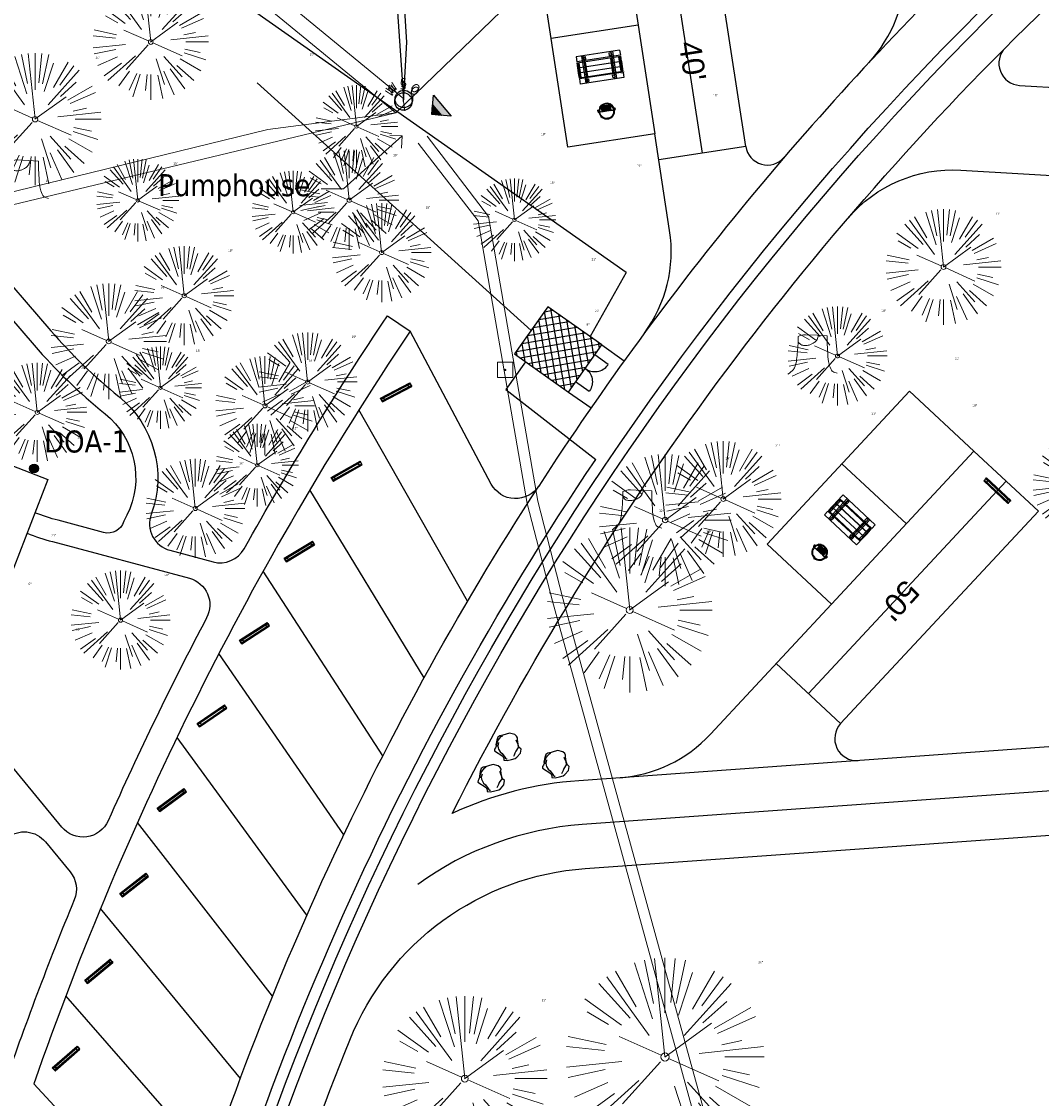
# Model space of a CAD drawing. Header units: feet. Extents: x 1134296 to 1140710, y 647902 to 649877.
# Tile 19 of 34: x 1134531 to 1134717, y 648952 to 649148. Entities that reach past the tile are written whole.
import ezdxf
from ezdxf import colors
from ezdxf.entities.mleader import LeaderData, LeaderLine
from ezdxf.enums import TextEntityAlignment as Align
from ezdxf.math import Vec2, Vec3

# ---------------------------------------------------------------- set-up
doc = ezdxf.new("R2010")
doc.units = ezdxf.units.FT
doc.header["$MEASUREMENT"] = 0
for name, color, linetype, lineweight in [('-ANGLE-IRON', 8, 'Continuous', 25), ('V-LEGL-PROP-MRKR', 6, 'Continuous', 13), ('V-SITE-VEGE', 8, 'Continuous', 18), ('V-SITE-VEGE-TEXT', 8, 'Continuous', 18), ('V-UTIL-IRRI', 8, 'Continuous', 15), ('V-UTIL-POWR-LINE-UNDR', 8, 'Continuous', 15), ('V-UTIL-WATR-LINE', 8, 'Continuous', 15)]:
    doc.layers.add(name, color=color, linetype=linetype, lineweight=lineweight)
for name, color, linetype in [('-BOLTS-LAGS-SCREWS', 7, 'Continuous'), ('-CONCRETE', 9, 'Continuous'), ('-HARDWARE', 7, 'Continuous'), ('-TIMBER', 5, 'Continuous'), ('C-BLDG-DOOR', 5, 'Continuous'), ('C-BLDG-OTLN', 4, 'Continuous'), ('C-BLDG-PATT', 8, 'Continuous'), ('C-CAMPSITE-PADS', 6, 'Continuous'), ('C-PRKG-STRP', 136, 'Continuous'), ('C-PRKG-WHEL-STOP', 9, 'Continuous'), ('C-ROAD-ASPHALT', 1, 'Continuous'), ('C-SWLK-CONC', 6, 'Continuous'), ('C-UTIL-WATER-MEP', 7, 'Continuous'), ('L-BARRIERROCK', 6, 'Continuous'), ('V-TOPO-SPOT', 8, 'Continuous')]:
    doc.layers.add(name, color=color, linetype=linetype)
doc.layers.add('V-ANNO-TEXT', color=7, linetype='Continuous', lineweight=13, plot=False)
doc.styles.add('Arial', font='arial.ttf', dxfattribs={"height": 180})
doc.styles.add('SEI Annotative', font='tahoma.ttf', dxfattribs={"height": 0.1})
doc.styles.add('SEI-Dim & Leader', font='tahoma.ttf')

# ---------------------------------------------------------------- blocks, each defined once
blk = doc.blocks.new('Finished Floor Elevation')
h = blk.add_hatch(color=256)
h.dxf.hatch_style = 1
h.paths.add_polyline_path([(-0.05, -0.05), (-0.05, 0.05), (0, 0)])
blk.add_lwpolyline([(-0.05, -0.05), (-0.05, 0.05), (0, 0)], close=True)
blk = doc.blocks.new('V-UTIL-WATR-Water Shutoff')
blk.add_circle((0, 0), 0.04)
at = {"style": 'SEI-Dim & Leader'}
for s, rotation, p in [('W', 45, (-0.0414, 0.0352)), ('O', 315, (0.0386, 0.0352))]:
    blk.add_text(s, height=0.04, rotation=rotation, dxfattribs=at).set_placement(p, align=Align.CENTER)
blk.add_text('S', height=0.04, dxfattribs=at).set_placement((-0.0014, 0.0552), align=Align.CENTER)
blk = doc.blocks.new('*U868', base_point=(1134600.703, 649134.02))
at = {"xscale": 39.73102651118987, "yscale": 39.73102651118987, "zscale": 39.73102651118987}
blk.add_blockref('V-UTIL-WATR-Water Shutoff', (1134600.703, 649134.02), dxfattribs=at)
blk = doc.blocks.new('*U869', base_point=(1134600.621, 649133.552))
at = {"xscale": 39.73102651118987, "yscale": 39.73102651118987, "zscale": 39.73102651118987}
blk.add_blockref('V-UTIL-WATR-Water Shutoff', (1134600.621, 649133.552), dxfattribs=at)
blk = doc.blocks.new('V-UTIL-IRRI-Sprinkler Control Box')
at = {"color": 0, "linetype": 'ByBlock', "lineweight": -2}
for p, q in [((-0.0352, 0.0352), (-0.0352, -0.0352)), ((0.0352, 0.0352), (-0.0352, 0.0352)), ((0.0352, -0.0352), (0.0352, 0.0352)), ((-0.0352, -0.0352), (0.0352, -0.0352))]:
    blk.add_line(p, q, dxfattribs=at)
blk.add_circle((0, 0), 0.00322, dxfattribs=at)
blk = doc.blocks.new('*U871', base_point=(1134619.116, 649084.775))
at = {"xscale": 39.82222222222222, "yscale": 39.82222222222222, "zscale": 39.82222222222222}
blk.add_blockref('V-UTIL-IRRI-Sprinkler Control Box', (1134619.116, 649084.775), dxfattribs=at)
blk = doc.blocks.new('V-SITE-VEGE-Coniferious Tree 2')
at = {"color": 0, "linetype": 'ByBlock'}
for p, q in [((-0.0003, 0.0026), (-0.0523, 0.4973)), ((0, 0.2219), (0, 0.5)), ((0.0289, 0.2753), (0.0522, 0.4973)), ((-0.0626, 0.1926), (-0.1545, 0.4755)), ((-0.0575, 0.2704), (-0.104, 0.4891)), ((0.0572, 0.2693), (0.1039, 0.4891)), ((-0.0791, 0.1089), (-0.2939, 0.4045)), ((-0.146, 0.2528), (-0.25, 0.433)), ((0.0685, 0.211), (0.1382, 0.4256)), ((0.1391, 0.2411), (0.25, 0.433)), ((0.1869, 0.2573), (0.2939, 0.4045)), ((-0.1757, 0.1951), (-0.3346, 0.3716)), ((0.0978, 0.1086), (0.3345, 0.3716)), ((-0.2201, 0.1599), (-0.4046, 0.2939)), ((0.192, 0.1729), (0.3116, 0.2806)), ((-0.2844, 0.1642), (-0.3931, 0.227)), ((0.2488, 0.1436), (0.433, 0.25)), ((-0.0009, -0.0007), (0.235, 0.1707)), ((0.2659, 0.1184), (0.4568, 0.2034)), ((-0.2961, 0.0629), (-0.4891, 0.1039)), ((-0.0199, 0.0089), (-0.2319, 0.1032)), ((0.2873, 0.0611), (0.3885, 0.0826)), ((-0.306, 0.0322), (-0.4973, 0.0523)), ((0.1731, 0.0182), (0.4972, 0.0523)), ((0.3025, 0), (0.5, 0)), ((-0.2183, -0.0229), (-0.4973, -0.0523)), ((-0.023, -0.0255), (-0.2138, -0.2374)), ((0.0185, -0.0083), (0.272, -0.1211)), ((-0.3022, -0.0642), (-0.4891, -0.1039)), ((0.2891, -0.094), (0.4755, -0.1545)), ((0.2936, -0.0624), (0.4274, -0.0908)), ((-0.2881, -0.1283), (-0.4568, -0.2034)), ((-0.132, -0.1189), (-0.3716, -0.3346)), ((0.0478, -0.1473), (0.1192, -0.3671)), ((0.1144, -0.1271), (0.2718, -0.3019)), ((0.2555, -0.1475), (0.433, -0.25)), ((-0.2545, -0.1849), (-0.4046, -0.2939)), ((0.2254, -0.2029), (0.3716, -0.3346)), ((-0.1843, -0.2536), (-0.2767, -0.3808)), ((0.1131, -0.2541), (0.2033, -0.4568)), ((0.1689, -0.2325), (0.2939, -0.4045)), ((-0.1214, -0.2725), (-0.1856, -0.4168)), ((-0.091, -0.2799), (-0.1545, -0.4755)), ((-0.0297, -0.2818), (-0.0443, -0.4216)), ((0, -0.2818), (0, -0.5)), ((0.061, -0.2873), (0.1039, -0.4891))]:
    blk.add_line(p, q, dxfattribs=at)
blk.add_circle((0, 0), 0.0208)
blk = doc.blocks.new('_Open90')
at = {"color": 0, "linetype": 'ByBlock', "lineweight": -2}
for p, q in [((0, 0), (-1, 0)), ((-0.5, 0.5), (0, 0)), ((0, 0), (-0.5, -0.5))]:
    blk.add_line(p, q, dxfattribs=at)
blk = doc.blocks.new('*U921', base_point=(1134600.703, 649134.02))
at = {"xscale": 39.73102651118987, "yscale": 39.73102651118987, "zscale": 39.73102651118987}
blk.add_blockref('V-UTIL-WATR-Water Shutoff', (1134600.703, 649134.02), dxfattribs=at)
blk = doc.blocks.new('*U922', base_point=(1134600.621, 649133.552))
at = {"xscale": 39.73102651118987, "yscale": 39.73102651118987, "zscale": 39.73102651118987}
blk.add_blockref('V-UTIL-WATR-Water Shutoff', (1134600.621, 649133.552), dxfattribs=at)
blk = doc.blocks.new('*U924', base_point=(1134619.116, 649084.775))
at = {"xscale": 39.82222222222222, "yscale": 39.82222222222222, "zscale": 39.82222222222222}
blk.add_blockref('V-UTIL-IRRI-Sprinkler Control Box', (1134619.116, 649084.775), dxfattribs=at)
blk = doc.blocks.new('V-SITE-VEGE-Stump')
for points in [[(-0.1229, -0.0143, 0.052613), (-0.0986, 0.0077, 0.106195), (-0.0905, 0.0219, 0.044862), (-0.0837, 0.0527, 0.020074), (-0.0776, 0.1229, 0.011675), (-0.0773, 0.1364, 0.007866), (-0.0776, 0.1565)], [(-0.0776, 0.1565, -0.027668), (-0.0534, 0.1634, -0.067978), (-0.0432, 0.1643), (0.0086, 0.1616), (0.054, 0.1591)], [(0.0151, 0.1613, -0.082864), (0.0081, 0.142, -0.111324), (-0.0021, 0.1306, -0.039313), (-0.0159, 0.1223, -0.049197), (-0.028, 0.1177, -0.066002), (-0.0447, 0.1155, -0.070187), (-0.0604, 0.1177, -0.114859), (-0.0685, 0.1223, -0.075938), (-0.0773, 0.1332)], [(0.054, 0.1591, 0.004334), (0.0538, 0.1369, 0.008344), (0.054, 0.1254), (0.0561, 0.0762, 0.046252), (0.0624, 0.0317, 0.069625), (0.0733, 0.0038, 0.149725), (0.0794, -0.002, 0.058523), (0.0992, -0.0091)]]:
    blk.add_lwpolyline(points, format="xyb")
blk = doc.blocks.new('V-LEGL- Corner Location')
at = {"lineweight": 25}
h = blk.add_hatch(color=256, dxfattribs=at)
h.dxf.hatch_style = 1
edge = h.paths.add_edge_path()
edge.add_arc((0, 0), 0.5, 0, 360)
blk.add_circle((0, 0), 0.5, dxfattribs=at)
blk = doc.blocks.new("5'_BarrierRock")
at = {"layer": 'L-BARRIERROCK', "flags": 128}
for points in [[(3.8, 25.2), (-4, 23.4), (-10.8, 21), (-17.7, 19.5), (-22.2, 16.5), (-24.3, 10.3), (-26.1, 0.1), (-25.5, -2.9), (-27, -7), (-29.1, -9.7), (-29.4, -13.3), (-11.1, -24.7), (-9.1, -29.7), (-9.1, -31.5), (-8.8, -33.6), (-1.9, -34.5), (7.7, -31.8), (16, -30), (19.6, -27.4), (27.1, -18.7), (28.9, -9.4), (24.1, -5.6), (22, 1.6), (21.4, 6.1), (20.8, 11.2), (21.1, 15.1), (19, 18.6), (15.2, 22.2), (3.8, 25.2)], [(-24.3, -3.8), (-24.3, 1.3), (-22.2, 8.2), (-18.6, 13.3), (-14.4, 18), (-11.4, 19.8)], [(-20.4, 4.6), (-21.9, -2.6), (-21.3, -6.4), (-20.4, -9.4), (-17.1, -15.7), (-12.9, -19), (-7, -26.8), (-5.5, -29.4), (-3.4, -30.6), (-1.9, -30.6)], [(17.5, 10.9), (21.6, 1.5), (22.6, -6.1), (17.2, -14.2), (15.4, -18.4), (13.4, -22.9), (12.2, -25.6)]]:
    blk.add_lwpolyline(points, dxfattribs=at)
blk = doc.blocks.new('Wheel_Stop')
for points in [[(-36, 6.75), (36, 6.75)], [(-36, -2.25), (-36, 6.75)], [(-35.625, 4.5), (-36, 6.75)], [(-35.625, 0), (-36, -2.25)], [(-35.955, 6.48), (35.955, 6.48)], [(-35.625, 4.5), (-35.625, 0)], [(-35.625, 4.5), (35.625, 4.5)], [(-35.625, 0), (35.625, 0)], [(35.625, 4.5), (36, 6.75)], [(35.625, 4.5), (35.625, 0)], [(35.625, 0), (36, -2.25)], [(36, -2.25), (36, 6.75)], [(-36, -2.25), (36, -2.25)], [(-35.955, -1.98), (35.955, -1.98)]]:
    blk.add_lwpolyline(points)
for centre in [(-30, 2.25), (30, 2.25)]:
    blk.add_circle(centre, 0.5)
blk = doc.blocks.new('10FT_Precast Table')
at = {"layer": '-ANGLE-IRON'}
for p, q in [((-28.5, 21.1), (-28.5, 27.6)), ((-28.5, 27.6), (-24.5, 27.6)), ((-24.5, 27.6), (-24.5, 21.1)), ((28.5, 21.1), (28.5, 27.6)), ((28.5, 27.6), (32.5, 27.6)), ((32.5, 27.6), (32.5, 21.1)), ((-43.5, 15.3), (-46.5, 15.3)), ((-46.5, 15.3), (-46.5, -15.3)), ((-43.5, -15.3), (-43.5, 15.3)), ((-24.5, 21.1), (-28.5, 21.1)), ((-25.5, 15.3), (-28.5, 15.3)), ((-28.5, 15.3), (-28.5, -15.3)), ((-25.5, -15.3), (-25.5, 15.3)), ((32.5, 21.1), (28.5, 21.1)), ((32.5, 15.3), (29.5, 15.3)), ((29.5, 15.3), (29.5, -15.3)), ((32.5, -15.3), (32.5, 15.3)), ((46.5, 15.3), (43.5, 15.3)), ((43.5, 15.3), (43.5, -15.3)), ((46.5, -15.3), (46.5, 15.3)), ((-46.5, -15.3), (-43.5, -15.3)), ((-28.5, -15.3), (-25.5, -15.3)), ((-28.5, -27.6), (-28.5, -21.1)), ((-28.5, -21.1), (-24.5, -21.1)), ((-24.5, -21.1), (-24.5, -27.6)), ((28.5, -27.6), (28.5, -21.1)), ((28.5, -21.1), (32.5, -21.1)), ((29.5, -15.3), (32.5, -15.3)), ((32.5, -21.1), (32.5, -27.6)), ((43.5, -15.3), (46.5, -15.3)), ((-24.5, -27.6), (-28.5, -27.6)), ((32.5, -27.6), (28.5, -27.6))]:
    blk.add_line(p, q, dxfattribs=at)
at = {"layer": '-BOLTS-LAGS-SCREWS'}
for centre in [(-26.5, 26.1), (30.5, 26.1), (-45, 14.3), (-45, 8.8), (-45, 2.8), (-27, 14.3), (-27, 8.8), (-27, 2.8), (-26.5, 22.6), (30.5, 22.6), (31, 14.3), (31, 8.8), (31, 2.8), (45, 14.3), (45, 8.8), (45, 2.8), (-45, -2.8), (-45, -8.8), (-45, -14.3), (-27, -2.8), (-27, -8.8), (-27, -14.3), (-26.5, -22.6), (30.5, -22.6), (31, -2.8), (31, -8.8), (31, -14.3), (45, -2.8), (45, -8.8), (45, -14.3), (-26.5, -26.1), (30.5, -26.1)]:
    blk.add_circle(centre, 0.156, dxfattribs=at)
at = {"layer": '-CONCRETE'}
for p, q in [((-32, -30), (-32, 30)), ((-28.5, 30), (-28.5, 27.6)), ((-28.5, -27.1), (-28.5, 27.1)), ((32.5, 30), (32.5, 27.6)), ((32.5, -27.1), (32.5, 27.1)), ((36, -30), (36, 30)), ((-28.5, -30), (-28.5, -27.6)), ((32.5, -27.6), (32.5, -30))]:
    blk.add_line(p, q, dxfattribs=at)
at = {"layer": '-TIMBER'}
for p, q in [((-48, 18.7), (-48, 30)), ((-48, 30), (48, 30)), ((48, 18.7), (48, 30)), ((-48, 18.7), (48, 18.7)), ((-48, 5.9), (-48, 17.1)), ((-48, 17.1), (48, 17.1)), ((-48, 5.9), (48, 5.9)), ((-48, -5.6), (-48, 5.6)), ((-48, 5.6), (48, 5.6)), ((48, 17.1), (48, 5.9)), ((48, 5.6), (48, -5.6)), ((48, -5.6), (-48, -5.6)), ((-48, -17.1), (-48, -5.9)), ((48, -5.9), (-48, -5.9)), ((48, -17.1), (-48, -17.1)), ((-48, -30), (-48, -18.7)), ((-48, -18.7), (48, -18.7)), ((48, -5.9), (48, -17.1)), ((48, -30), (48, -18.7)), ((-48, -30), (48, -30))]:
    blk.add_line(p, q, dxfattribs=at)
blk = doc.blocks.new('*X1314')
at = {"color": 0}
for p, q in [((146.1, 353.6), (146.1, 353.7)), ((146.1, 352.9), (146.8, 353.6)), ((146.1, 352.5), (146.8, 353.3)), ((146.1, 351.8), (146.8, 352.6)), ((146.1, 351.5), (146.8, 352.2)), ((146.1, 350.8), (146.8, 351.5)), ((146.3, 350.7), (146.8, 351.2))]:
    blk.add_line(p, q, dxfattribs=at)
blk = doc.blocks.new('Pilot Rocks FS-30_18_PA')
at = {"layer": '-HARDWARE'}
for p, q in [((-8.8, 0), (-17.9, 0)), ((-17.9, 0), (-12.8, 0)), ((-10.2, 0), (10.2, 0)), ((8.8, 0), (17.9, 0)), ((12.8, 0), (17.9, 0)), ((-18.9, -1.4), (-18.9, -1)), ((-18.9, -1.4), (-18.9, -1)), ((-18.9, -4.6), (-18.9, -1.4)), ((-18.9, -1.4), (-18.9, -1.4)), ((-18.2, -1.4), (-18.2, -1)), ((-18.2, -1), (-18.2, -1.4)), ((-18.2, -1.4), (-18.1, -1.4)), ((-18.1, -1.4), (-18.1, -4.6)), ((-8.8, -0.6), (-17.9, -0.6)), ((-13.3, -0.6), (-17.9, -0.6)), ((-10.2, -0.6), (10.2, -0.6)), ((-10.2, -0.6), (-10.2, -11.3)), ((-10.2, -11.3), (-10.2, -14.8)), ((-10.2, -13.7), (-10.2, -14.8)), ((-9.5, -0.6), (-9.5, -11.3)), ((-9.5, -11.3), (-9.5, -14.8)), ((-9.5, -11.6), (9.5, -11.6)), ((-9.5, -12.3), (9.5, -12.3)), ((-9.5, -14.8), (-9.5, -14.5)), ((-8.8, -0.6), (-8.8, -11.6)), ((-8.3, -0.6), (-8.3, -11.6)), ((-7.5, -0.6), (-7.5, -11.6)), ((-7, -0.6), (-7, -11.6)), ((-6.2, -0.6), (-6.2, -11.6)), ((-5.7, -0.6), (-5.7, -11.6)), ((-4.9, -0.6), (-4.9, -11.6)), ((-4.3, -0.6), (-4.3, -11.6)), ((-3.6, -0.6), (-3.6, -11.6)), ((-3, -0.6), (-3, -11.6)), ((-2.2, -0.6), (-2.2, -11.6)), ((-1.7, -0.6), (-1.7, -11.6)), ((-0.9, -0.6), (-0.9, -11.6)), ((-0.4, -0.6), (-0.4, -11.6)), ((0.4, -0.6), (0.4, -11.6)), ((0.9, -0.6), (0.9, -11.6)), ((1.7, -0.6), (1.7, -11.6)), ((2.2, -0.6), (2.2, -11.6)), ((3, -0.6), (3, -11.6)), ((3.6, -0.6), (3.6, -11.6)), ((4.3, -0.6), (4.3, -11.6)), ((4.9, -0.6), (4.9, -11.6)), ((5.7, -0.6), (5.7, -11.6)), ((6.2, -0.6), (6.2, -11.6)), ((7, -0.6), (7, -11.6)), ((7.5, -0.6), (7.5, -11.6)), ((8.3, -0.6), (8.3, -11.6)), ((8.8, -0.6), (8.8, -11.6)), ((17.9, -0.6), (8.8, -0.6)), ((9.5, -0.6), (9.5, -11.3)), ((9.5, -11.3), (9.5, -14.8)), ((9.5, -14.5), (9.5, -14.8)), ((10.2, -0.6), (10.2, -11.3)), ((10.2, -11.3), (10.2, -14.8)), ((10.2, -14.8), (10.2, -13.7)), ((18.1, -4.6), (18.1, -1.4)), ((18.1, -1.4), (18.2, -1.4)), ((18.9, -4.6), (18.1, -4.6)), ((18.2, -1.4), (18.2, -1)), ((18.2, -1.4), (18.2, -1)), ((18.9, -1.4), (18.9, -1)), ((18.9, -1), (18.9, -1.4)), ((18.9, -1.4), (18.9, -1.4)), ((18.9, -1.4), (18.9, -4.6))]:
    blk.add_line(p, q, dxfattribs=at)
at = {"layer": '-HARDWARE', "flags": 128}
for points in [[(0, 18.2, 1), (-0.6, 18.2), (-0.6, 15, 1), (0, 15), (0, 18.2)], [(-11.8, -8.9, -1), (-11.3, -9.4), (-13.5, -11.7, -1), (-14, -11.3), (-11.8, -8.9)], [(11.8, -8.9, 1), (11.3, -9.4), (13.5, -11.7, 1), (14, -11.3), (11.8, -8.9)]]:
    blk.add_lwpolyline(points, format="xyb", dxfattribs=at)
at = {"layer": '-HARDWARE'}
for points in [[(-18.9, -4.6), (-18.9, -1.4), (-18.1, -1.4), (-18.1, -4.6)], [(-7.5, -11.6), (-8.3, -11.6), (-8.3, -0.6), (-7.5, -0.6)], [(-6.2, -11.6), (-7, -11.6), (-7, -0.6), (-6.2, -0.6)], [(-4.9, -11.6), (-5.7, -11.6), (-5.7, -0.6), (-4.9, -0.6)], [(-3.6, -11.6), (-4.3, -11.6), (-4.3, -0.6), (-3.6, -0.6)], [(-2.2, -11.6), (-3, -11.6), (-3, -0.6), (-2.2, -0.6)], [(-0.9, -11.6), (-1.7, -11.6), (-1.7, -0.6), (-0.9, -0.6)], [(-0.4, -11.6), (0.4, -11.6), (0.4, -0.6), (-0.4, -0.6)], [(0.9, -11.6), (1.7, -11.6), (1.7, -0.6), (0.9, -0.6)], [(2.2, -11.6), (3, -11.6), (3, -0.6), (2.2, -0.6)], [(3.6, -11.6), (4.3, -11.6), (4.3, -0.6), (3.6, -0.6)], [(4.9, -11.6), (5.7, -11.6), (5.7, -0.6), (4.9, -0.6)], [(6.2, -11.6), (7, -11.6), (7, -0.6), (6.2, -0.6)], [(7.5, -11.6), (8.3, -11.6), (8.3, -0.6), (7.5, -0.6)], [(18.9, -4.6), (18.9, -1.4), (18.1, -1.4), (18.1, -4.6)]]:
    blk.add_lwpolyline(points, close=True, dxfattribs=at)
for centre, radius, start, end in [((-17.9, -1), 1, 90, 180), ((-17.9, -1), 1, 90, 180), ((0, 0), 17.1, 0.1484, 179.8516), ((0, 0), 15.7, 0.161, 179.839), ((17.9, -1), 1, 0, 90), ((17.9, -1), 1, 0, 90), ((-17.9, -1), 0.333, 90, 180), ((-17.9, -1), 0.333, 90, 180), ((0, 0), 17.1, 182.0901, 220.7491), ((0, 0), 15.7, 182.2674, 220.2248), ((0, 0), 17.1, 220.7491, 233.2978), ((0, 0), 15.7, 220.2248, 229.5861), ((-9.9, -11.6), 0.333, 0, 180), ((-9.9, -14.8), 0.333, 180, 0), ((-9.9, -14.8), 0.333, 180, 0), ((0, 0), 15.7, 232.704, 307.296), ((0, 0), 17.1, 236.0414, 303.9586), ((9.9, -11.6), 0.333, 0, 180), ((9.9, -14.8), 0.333, 180, 0), ((9.9, -14.8), 0.333, 180, 0), ((0, 0), 15.7, 310.4139, 319.7752), ((0, 0), 17.1, 306.7022, 319.2509), ((0, 0), 15.7, 319.7752, 357.7326), ((0, 0), 17.1, 319.2509, 357.9099), ((17.9, -1), 0.333, 0, 90), ((17.9, -1), 0.333, 0, 90)]:
    blk.add_arc(centre, radius, start, end, dxfattribs=at)
at = {"layer": '-HARDWARE', "rotation": 180}
for p, xscale, yscale, zscale in [((137.7, 372.6), 1.066666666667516, 1.066666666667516, 1.066666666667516), ((-137.7, 372.6), -1.066666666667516, 1.066666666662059, 1.066666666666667)]:
    blk.add_blockref('*X1314', p, dxfattribs=dict(at, xscale=xscale, yscale=yscale, zscale=zscale))
blk = doc.blocks.new('C_PBASE-PACTOLA_02403811')
at = {"layer": 'C-BLDG-PATT'}
h = blk.add_hatch(dxfattribs=at)
h.set_pattern_fill('ANSI37', color=256, scale=10, angle=54.7796)
h.set_pattern_definition([(99.77958877, (1009303.9309, -652282.7122), (-1.2318355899, -0.2123230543), []), (189.77958877, (1009303.9309, -652282.7122), (0.2123230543, -1.2318355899), [])])
h.paths.add_polyline_path([(1134630.62, 649080.75), (1134636.68, 649089.33), (1134626.87, 649096.25), (1134620.82, 649087.67)])
at = {"layer": ''}
for p, q in [((1134662.83, 649125.4), (1134656.34, 649167.66)), ((1134712.61, 649136.48), (1134745.3, 649134.56))]:
    blk.add_line(p, q, dxfattribs=at)
at = {"layer": '', "flags": 128}
for points in [[(1134553.98, 648677.28), (1134544.9, 648742.27, -0.094333), (1134550.43, 648854.34), (1134559, 648889.72, -0.142864), (1134712.37, 649156.83), (1134786.2, 649227.81, -0.041643), (1134812.01, 649248.79), (1134833.03, 649263.15, -0.265468), (1134926.96, 649270.71), (1134949.26, 649260.25, -0.036701), (1135013.16, 649224.33), (1135075.32, 649183.13, -0.302523), (1135105.39, 649111.58), (1135099.69, 649081.89, -0.049273), (1135094.1, 649063.04), (1135036.84, 648922.4, -0.009219), (1135029.58, 648905.45), (1134962.36, 648756.34, -0.019155), (1134945.3, 648722.05), (1134909.79, 648657.07, -0.111237)], [(1134685.18, 649140.6, 0.192327), (1134691.88, 649157.89), (1134691.78, 649167.4)], [(1134710.01, 649143.3, 0.646878), (1134712.61, 649136.48)], [(1134644.41, 649091.45, 0.199471), (1134649, 649110.08), (1134646.3, 649127.67)], [(1134662.83, 649125.4, 0.641271), (1134669.82, 649123.41)], [(1134681.43, 649112.36, -0.234832), (1134701.91, 649121.08), (1134744.36, 649118.59)], [(1134482.94, 649115.01, 0.286072), (1134486.07, 649114.5, -0.324275), (1134524.91, 649105.35), (1134536.53, 649091.89, 0.044914), (1134548.9, 649079.93, -0.322047), (1134554.79, 649058.55, 0.441521), (1134558.18, 649051.98), (1134566.02, 649049.88, 0.343333), (1134571.68, 649052.27, -0.020778), (1134597.71, 649094.58), (1134601.86, 649091.79)], [(1134515.8, 648989.2), (1134528.52, 648999.67, -0.414214), (1134535.56, 648998.99), (1134540.04, 648993.55, -0.27686), (1134540.8, 648988.46, 0.01548), (1134527.75, 648953.82, -0.124351), (1134521.07, 648943.56)], [(1134444.84, 648942.46, 0.25003), (1134442.68, 648961.16, -0.136482), (1134439.17, 648971.29), (1134436.92, 649007.31, -0.165122), (1134453.76, 649069.36), (1134474.29, 649099.87, -0.494522), (1134521.88, 649102.73), (1134533.5, 649089.28, 0.044914), (1134546.39, 649076.81, -0.354348), (1134550.34, 649058.34), (1134549.78, 649057.25, -0.406048), (1134546.13, 649055.21), (1134537.87, 649057.43, -0.027005), (1134533.66, 649058.81)], [(1134716.01, 649059.1), (1134680.08, 649020.48, 0.681198), (1134683.29, 649013.77)], [(1134532.21, 649055.08, 0.027005), (1134536.83, 649053.57), (1134561.73, 649046.89, -0.481459), (1134564.86, 649039.72, 0.017149), (1134546.96, 649002.83, -0.557743), (1134538.53, 649001.68), (1134525.71, 649017.24, 0.140993), (1134517.05, 649023.19), (1134514.53, 649024.03)], [(1134639.92, 649010.65, 0.189628), (1134656.43, 649018.55), (1134678.41, 649042.18)]]:
    blk.add_lwpolyline(points, format="xyb", dxfattribs=at)
blk.add_lwpolyline([(1134704.3, 649070), (1134716.01, 649059.1)], dxfattribs=at)
at = {"layer": ''}
blk.add_lwpolyline([(1134962.53, 648776.16, 0.132308), (1134950.67, 648831.07), (1134914.82, 648900.68, 0.300313), (1134722.66, 649008.58), (1134633.08, 649002.13, 0.139697), (1134603.21, 648991.25)], format="xyb", dxfattribs=at)
at = {"layer": 'C-BLDG-DOOR'}
for points in [[(1134633.65, 649085.04, 0.422931), (1134637.76, 649085.66), (1134637.83, 649085.76), (1134635.38, 649087.49)], [(1134633.65, 649085.04, -0.422931), (1134634.44, 649080.96), (1134634.37, 649080.86), (1134631.92, 649082.59)]]:
    blk.add_lwpolyline(points, format="xyb", dxfattribs=at)
at = {"layer": 'C-BLDG-OTLN', "flags": 128}
blk.add_lwpolyline([(1134630.62, 649080.75), (1134636.68, 649089.33), (1134626.87, 649096.25), (1134620.82, 649087.67)], close=True, dxfattribs=at)
at = {"layer": 'C-CAMPSITE-PADS'}
for points in [[(1134640.53, 649165.23), (1134646.3, 649127.67), (1134630.48, 649125.24), (1134624.72, 649162.8)], [(1134498.94, 649057.8), (1134506.18, 649076.44), (1134536.01, 649064.87), (1134528.78, 649046.22)]]:
    blk.add_lwpolyline(points, close=True, dxfattribs=at)
for points in [[(1134678.41, 649042.18), (1134666.7, 649053.08), (1134692.58, 649080.9), (1134704.3, 649070)], [(1134678.41, 649042.18), (1134704.3, 649070)]]:
    blk.add_lwpolyline(points, dxfattribs=at)
at = {"layer": 'C-PRKG-STRP', "flags": 128}
for points in [[(1134612.29, 649042.74), (1134592.54, 649077.52)], [(1134604.38, 649028.8), (1134583.63, 649062.99)], [(1134596.87, 649014.63), (1134575.15, 649048.22)], [(1134589.77, 649000.25), (1134567.09, 649033.2)], [(1134583.08, 648985.68), (1134559.47, 649017.96)], [(1134576.82, 648970.92), (1134552.29, 649002.51)], [(1134570.98, 648955.98), (1134545.55, 648986.86)], [(1134565.58, 648940.89), (1134539.27, 648971.02)]]:
    blk.add_lwpolyline(points, dxfattribs=at)
at = {"layer": 'C-ROAD-ASPHALT'}
for points in [[(1134916.81, 648653.23), (1134952.32, 648718.22, 0.019155), (1134969.66, 648753.05), (1135036.87, 648902.16, 0.009219), (1135044.25, 648919.38), (1135101.51, 649060.02, 0.049273), (1135107.54, 649080.38), (1135113.25, 649110.08, 0.302523), (1135079.74, 649189.8), (1135017.58, 649231, 0.036701), (1134952.66, 649267.49), (1134930.36, 649277.95, 0.265468), (1134828.52, 649269.75), (1134807.49, 649255.39, 0.041643), (1134780.65, 649233.58), (1134706.83, 649162.6, 0.057659), (1134625.2, 649063.66, -0.572256), (1134616.58, 649064.03), (1134601.86, 649091.79)], [(1134601.86, 649091.79, 0.064748), (1134533.45, 648955.01, 0.064748)], [(1134557.39, 648914.9, 0.262572), (1134552.86, 648934.02), (1134533.45, 648955.01)]]:
    blk.add_lwpolyline(points, format="xyb", dxfattribs=at)
for points in [[(1134609.5, 649004.17, -0.084817), (1134717.92, 649151.06), (1134791.74, 649222.04, -0.041643), (1134816.52, 649242.18), (1134837.54, 649256.54, -0.265468), (1134923.57, 649263.47), (1134945.86, 649253.01, -0.036701), (1135008.74, 649217.67), (1135070.9, 649176.46, -0.302523), (1135097.53, 649113.09), (1135091.83, 649083.4, -0.049273), (1135086.69, 649066.05), (1135029.44, 648925.41, -0.009219), (1135022.29, 648908.74), (1134970.11, 648792.98, 0.09467), (1134957.79, 648834.73), (1134921.93, 648904.35, 0.300313), (1134722.09, 649016.56), (1134632.5, 649010.11, 0.090714)], [(1134633.65, 648994.15), (1134723.23, 649000.6, -0.300313), (1134907.7, 648897.02), (1134943.56, 648827.41, -0.242942), (1134943.47, 648735.65, -0.014482), (1134938.28, 648725.89), (1134902.77, 648660.9, -0.111237), (1134861.54, 648614.05), (1134757.48, 648538.57, 0.178397), (1134706.3, 648462.14, -0.47863), (1134656.99, 648438.88, -0.128153), (1134626.71, 648464.73), (1134623.06, 648469.96, -0.104209), (1134584.05, 648561.81), (1134566.4, 648651.59, -0.01381), (1134561.9, 648678.39), (1134552.83, 648743.38, -0.094333), (1134558.21, 648852.45), (1134566.77, 648887.84, -0.036442), (1134590.86, 648962.97, -0.28642)]]:
    blk.add_lwpolyline(points, format="xyb", close=True, dxfattribs=at)
at = {"layer": 'C-SWLK-CONC', "flags": 128}
for points in [[(1134636.68, 649089.33), (1134640.74, 649086.41)], [(1134630.62, 649080.75), (1134634.73, 649077.9)]]:
    blk.add_lwpolyline(points, dxfattribs=at)
at = {"layer": 'C-UTIL-WATER-MEP'}
for p, q in [((1134641.09, 649102.48), (1134634.53, 649090.84)), ((1134622.82, 649086.26), (1134619.24, 649081.2)), ((1134619.24, 649081.2), (1134635.56, 649068.47))]:
    blk.add_line(p, q, dxfattribs=at)
at = {"layer": 'C-UTIL-WATER-MEP', "flags": 128}
for points in [[(1134555.96, 648677.56), (1134546.88, 648742.55, -0.094333), (1134552.38, 648853.87), (1134560.94, 648889.25, -0.142864), (1134713.76, 649155.39), (1134787.59, 649226.37, -0.041643), (1134813.13, 649247.14), (1134834.16, 649261.5, -0.265468), (1134926.11, 649268.9), (1134948.41, 649258.44, -0.036701), (1135012.06, 649222.67), (1135074.22, 649181.46, -0.302523), (1135103.43, 649111.96), (1135097.72, 649082.26, -0.049273), (1135092.25, 649063.79), (1135034.99, 648923.15, -0.009219), (1135027.76, 648906.27), (1134960.54, 648757.16, -0.019155), (1134943.55, 648723.01), (1134908.04, 648658.03, -0.111237)], [(1134709.85, 648413.02), (1134668.71, 648423.91, -0.177469), (1134618.51, 648459.01), (1134614.86, 648464.23, -0.104209), (1134574.23, 648559.88), (1134556.59, 648649.67, -0.01381), (1134552, 648677.01), (1134542.92, 648741.99, -0.094333), (1134548.49, 648854.81), (1134557.05, 648890.19, -0.088923), (1134635.56, 649068.47, -0.076785)]]:
    blk.add_lwpolyline(points, format="xyb", dxfattribs=at)
for points in [[(1134641.09, 649102.48), (1134508.44, 649195.66)], [(1134623.85, 649091.96), (1134574.04, 649136.94)]]:
    blk.add_lwpolyline(points, dxfattribs=at)
at = {"layer": 'Defpoints', "flags": 128}
for points in [[(1134643.26, 649147.44), (1134627.45, 649145.01)], [(1134692.03, 649056.82), (1134680.32, 649067.72)], [(1134680.08, 649020.48), (1134668.36, 649031.38)]]:
    blk.add_lwpolyline(points, dxfattribs=at)
at = {"layer": 'Defpoints'}
blk.add_lwpolyline([(1134557.39, 648914.9, -0.073643), (1134625.2, 649063.66, -0.064748)], format="xyb", dxfattribs=at)
at = {"layer": '-HARDWARE'}
for p, xscale, yscale, zscale, rotation in [((1134637.57, 649131.81), 0.08333333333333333, 0.08333333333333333, 0.08333333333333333, 188.727747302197), ((1134676.25, 649051.6), 0.08333333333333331, 0.08333333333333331, 0.08333333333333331, 137.0663009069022)]:
    blk.add_blockref('Pilot Rocks FS-30_18_PA', p, dxfattribs=dict(at, xscale=xscale, yscale=yscale, zscale=zscale, rotation=rotation))
at = {"xscale": 0.08333333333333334, "yscale": 0.08333333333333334, "zscale": 0.08333333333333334}
for p, rotation in [((1134636.34, 649139.8), 188.7277472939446), ((1134681.75, 649057.51), 137.0663008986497)]:
    blk.add_blockref('10FT_Precast Table', p, dxfattribs=dict(at, rotation=rotation))
at = {"layer": 'C-PRKG-WHEL-STOP'}
for p, xscale, yscale, zscale, rotation in [((1134599.39, 649080.52), 0.08333333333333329, 0.08333333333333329, 0.08333333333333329, 27.95158346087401), ((1134590.4, 649066.19), 0.08333333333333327, 0.08333333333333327, 0.08333333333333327, 29.5980674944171), ((1134708.41, 649062.68), 0.0833333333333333, 0.0833333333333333, 0.0833333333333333, 317.0663005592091), ((1134581.82, 649051.61), 0.08333333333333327, 0.08333333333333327, 0.08333333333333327, 31.24455152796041), ((1134573.66, 649036.78), 0.08333333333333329, 0.08333333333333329, 0.08333333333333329, 32.89103556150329), ((1134565.93, 649021.73), 0.08333333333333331, 0.08333333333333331, 0.08333333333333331, 34.53751959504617), ((1134558.64, 649006.46), 0.08333333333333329, 0.08333333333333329, 0.08333333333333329, 36.18400362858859), ((1134551.79, 648990.99), 0.08333333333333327, 0.08333333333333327, 0.08333333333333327, 37.83048766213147), ((1134545.39, 648975.33), 0.0833333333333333, 0.0833333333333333, 0.0833333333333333, 39.47697169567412), ((1134539.44, 648959.49), 0.08333333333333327, 0.08333333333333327, 0.08333333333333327, 41.12345572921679)]:
    blk.add_blockref('Wheel_Stop', p, dxfattribs=dict(at, xscale=xscale, yscale=yscale, zscale=zscale, rotation=rotation))
at = {"layer": 'L-BARRIERROCK', "xscale": 0.08333333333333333, "yscale": 0.08333333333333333, "zscale": 0.08333333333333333}
for p in [(1134619.61, 649016.64), (1134628.34, 649013.49), (1134616.6, 649010.94)]:
    blk.add_blockref("5'_BarrierRock", p, dxfattribs=at)
at = {"layer": 'C-CAMPSITE-PADS', "style": 'Arial'}
blk.add_text("50'", height=4, rotation=227.562, dxfattribs=at).set_placement((1134691.79, 649046.91))
at = {"layer": 'C-CAMPSITE-PADS', "insert": (1134654.59, 649144.82), "char_height": 4, "attachment_point": 1, "rotation": 278.684, "style": 'Arial'}
blk.add_mtext_dynamic_manual_height_columns("40'", width=0.889, gutter_width=1, heights=[0], dxfattribs=at)
blk = doc.blocks.new('C_XBASE-PACTOLA_02403811')
at = {"layer": '', "flags": 128}
for points in [[(1134600.7, 649134.02), (1134597.51, 649180.56)], [(1134600.62, 649133.55), (1134601.22, 649144.36), (1134598.94, 649180.73)]]:
    blk.add_lwpolyline(points, dxfattribs=at)
at = {"layer": 'V-UTIL-POWR-LINE-UNDR', "flags": 128}
for points in [[(1134459.68, 648691.6), (1134473.79, 648747.28), (1134487.67, 648772.88), (1134492.62, 648802.57), (1134496.09, 648841.02), (1134500.8, 648860.32), (1134494.59, 648928.38), (1134495.61, 649027.12), (1134495.96, 649106.74), (1134599.22, 649131.5), (1134637.55, 649168.54), (1134656.34, 649214.88), (1134694.64, 649279.09), (1134746.48, 649319.73), (1134803.11, 649342.85), (1134848.62, 649349.48), (1134877.8, 649337.9), (1134908.97, 649315.13), (1134965.72, 649315.53), (1135021.66, 649297.83), (1135074.57, 649267.3), (1135109.81, 649210.95), (1135119.86, 649164.36), (1135144.6, 649102.15)], [(1134520.71, 649195.88), (1134599.22, 649131.5)], [(1134492.85, 649108.17), (1134575.97, 649128.47), (1134599.22, 649131.5)]]:
    blk.add_lwpolyline(points, dxfattribs=at)
at = {"layer": 'V-UTIL-WATR-LINE', "flags": 128}
for points in [[(1134520.62, 649199.89), (1134600.7, 649134.02), (1134600.62, 649133.55), (1134600.9, 649131.83)], [(1134858.56, 648010.49), (1134826.55, 648169.78), (1134826.36, 648170.82), (1134717.16, 648725.14), (1134629.62, 649043.23), (1134625.05, 649060.91), (1134616.07, 649112.68), (1134604.91, 649127.23)]]:
    blk.add_lwpolyline(points, dxfattribs=at)
at = {"layer": 'V-UTIL-WATR-LINE', "ltscale": 0.75, "flags": 128}
blk.add_lwpolyline([(1134856.6, 648010.1), (1134824.59, 648169.4), (1134824.4, 648170.45), (1134715.22, 648724.68), (1134627.69, 649042.71), (1134623.1, 649060.49), (1134614.19, 649111.86), (1134603.32, 649126.01)], dxfattribs=at)
blk.add_lwpolyline([(1134856.6, 648010.1), (1134824.59, 648169.4), (1134824.4, 648170.45), (1134715.22, 648724.68), (1134627.69, 649042.71), (1134623.1, 649060.49), (1134614.19, 649111.86), (1134603.32, 649126.01)], dxfattribs=at)
at = {"layer": ''}
for name, p in [('*U868', (1134600.7, 649134.02)), ('*U921', (1134600.7, 649134.02)), ('*U869', (1134600.62, 649133.55)), ('*U922', (1134600.62, 649133.55))]:
    blk.add_blockref(name, p, dxfattribs=at)
at = {"layer": '', "xscale": 39.73102651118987, "yscale": 39.73102651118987, "zscale": 39.73102651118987}
for p in [(1134600.7, 649134.02), (1134600.62, 649133.55)]:
    blk.add_blockref('V-UTIL-WATR-Water Shutoff', p, dxfattribs=at)
at = {"layer": 'V-LEGL-PROP-MRKR', "xscale": 1.6, "yscale": 1.6, "zscale": 1.6, "rotation": 8.537736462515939e-07}
blk.add_blockref('V-LEGL- Corner Location', (1134533.49, 649066.86), dxfattribs=at)
at = {"layer": 'V-SITE-VEGE'}
for name, p, xscale, yscale, zscale in [('V-SITE-VEGE-Coniferious Tree 2', (1134554.7, 649144.38), 20.99974632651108, 20.99974632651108, 20.99974632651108), ('V-SITE-VEGE-Coniferious Tree 2', (1134592.08, 649129.01), 14.99981880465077, 14.99981880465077, 14.99981880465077), ('V-SITE-VEGE-Coniferious Tree 2', (1134590.77, 649115.61), 17.99978256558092, 17.99978256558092, 17.99978256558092), ('V-SITE-VEGE-Stump', (1134532.14, 649116.31), 40.31522404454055, 40.31522404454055, 40.31522404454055), ('V-SITE-VEGE-Coniferious Tree 2', (1134552.33, 649115.59), 14.99981880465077, 14.99981880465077, 14.99981880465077), ('V-SITE-VEGE-Coniferious Tree 2', (1134580.56, 649113.43), 14.99981880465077, 14.99981880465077, 14.99981880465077), ('V-SITE-VEGE-Coniferious Tree 2', (1134620.79, 649112.05), 14.99981880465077, 14.99981880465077, 14.99981880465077), ('V-SITE-VEGE-Coniferious Tree 2', (1134596.67, 649106.09), 17.99978256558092, 17.99978256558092, 17.99978256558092), ('V-SITE-VEGE-Coniferious Tree 2', (1134698.78, 649103.47), 20.99974632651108, 20.99974632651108, 20.99974632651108), ('V-SITE-VEGE-Coniferious Tree 2', (1134560.78, 649098.26), 17.99978256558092, 17.99978256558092, 17.99978256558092), ('V-SITE-VEGE-Coniferious Tree 2', (1134547.06, 649089.95), 20.99974632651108, 20.99974632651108, 20.99974632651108), ('V-SITE-VEGE-Coniferious Tree 2', (1134679.51, 649087.31), 17.99978256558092, 17.99978256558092, 17.99978256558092), ('V-SITE-VEGE-Coniferious Tree 2', (1134583.22, 649082.58), 17.99978256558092, 17.99978256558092, 17.99978256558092), ('V-SITE-VEGE-Stump', (1134675.46, 649084.55), 40.31522404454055, 40.31522404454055, 40.31522404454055), ('V-SITE-VEGE-Coniferious Tree 2', (1134556.45, 649081.53), 14.99981880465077, 14.99981880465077, 14.99981880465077), ('V-SITE-VEGE-Coniferious Tree 2', (1134575.46, 649078.25), 17.99978256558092, 17.99978256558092, 17.99978256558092), ('V-SITE-VEGE-Coniferious Tree 2', (1134534.08, 649077.06), 17.99978256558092, 17.99978256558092, 17.99978256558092), ('V-SITE-VEGE-Coniferious Tree 2', (1134574.06, 649067.47), 14.99981880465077, 14.99981880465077, 14.99981880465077), ('V-SITE-VEGE-Coniferious Tree 2', (1134658.75, 649061.3), 20.99974632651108, 20.99974632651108, 20.99974632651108), ('V-SITE-VEGE-Coniferious Tree 2', (1134724.02, 649063.84), 17.99978256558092, 17.99978256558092, 17.99978256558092), ('V-SITE-VEGE-Coniferious Tree 2', (1134562.79, 649059.59), 17.99978256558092, 17.99978256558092, 17.99978256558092), ('V-SITE-VEGE-Stump', (1134643.61, 649056.36), 40.31522404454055, 40.31522404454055, 40.31522404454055), ('V-SITE-VEGE-Coniferious Tree 2', (1134641.75, 649041.13), 29.99963760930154, 29.99963760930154, 29.99963760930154), ('V-SITE-VEGE-Coniferious Tree 2', (1134549.21, 649039.29), 17.99978256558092, 17.99978256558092, 17.99978256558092), ('V-SITE-VEGE-Coniferious Tree 2', (1134648.15, 648959.9), 35.99956513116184, 35.99956513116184, 35.99956513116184), ('V-SITE-VEGE-Coniferious Tree 2', (1134611.77, 648955.96), 29.99963760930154, 29.99963760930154, 29.99963760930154)]:
    blk.add_blockref(name, p, dxfattribs=dict(at, xscale=xscale, yscale=yscale, zscale=zscale))
at = {"layer": 'V-SITE-VEGE', "xscale": 23.99971008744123, "yscale": 23.99971008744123, "zscale": 23.99971008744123, "rotation": 8.537736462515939e-07}
for p in [(1134533.68, 649130.33), (1134648.19, 649057.48)]:
    blk.add_blockref('V-SITE-VEGE-Coniferious Tree 2', p, dxfattribs=at)
at = {"layer": 'V-TOPO-SPOT', "rotation": 220}
for xscale, yscale, zscale in [(50.00000018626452, 50.00000018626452, 50.00000018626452), (25.00000009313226, 25.00000009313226, 25.00000009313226)]:
    blk.add_blockref('Finished Floor Elevation', (1134605.77, 649131.19), dxfattribs=dict(at, xscale=xscale, yscale=yscale, zscale=zscale))
at = {"layer": 'V-UTIL-IRRI'}
for name in ['*U871', '*U924']:
    blk.add_blockref(name, (1134619.12, 649084.78), dxfattribs=at)
at = {"layer": 'V-UTIL-IRRI', "xscale": 39.82222222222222, "yscale": 39.82222222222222, "zscale": 39.82222222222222}
blk.add_blockref('V-UTIL-IRRI-Sprinkler Control Box', (1134619.12, 649084.78), dxfattribs=at)
at = {"layer": 'V-ANNO-TEXT', "style": 'SEI Annotative'}
blk.add_text('DOA-1', height=4, dxfattribs=at).set_placement((1134542.96, 649068.56), align=Align.BOTTOM_CENTER)
at = {"layer": 'V-SITE-VEGE-TEXT', "char_height": 0.4, "attachment_point": 7, "style": 'SEI-Dim & Leader'}
for s, insert in [('24"', (1134544.65, 649141.33)), ('15"', (1134583.57, 649141.88)), ('18"', (1134640.03, 649138.62)), ('15"', (1134598.56, 649135.51)), ('15"', (1134656.9, 649134.46)), ('18"', (1134625.64, 649127.42)), ('18"', (1134598.75, 649123.61)), ('15"', (1134558.81, 649122.09)), ('15"', (1134643.02, 649121.68)), ('15"', (1134587.04, 649119.93)), ('9"', (1134535.62, 649118.91)), ('15"', (1134627.27, 649118.55)), ('18"', (1134604.65, 649114.09)), ('21"', (1134708.25, 649112.97)), ('18"', (1134568.75, 649106.26)), ('21"', (1134634.81, 649104.65)), ('21"', (1134556.54, 649099.45)), ('21"', (1134635.44, 649095.29)), ('18"', (1134687.49, 649095.31)), ('9"', (1134633.89, 649092.81)), ('18"', (1134591.2, 649090.58)), ('15"', (1134562.93, 649088.03)), ('18"', (1134583.43, 649086.25)), ('12"', (1134678.94, 649087.15)), ('21"', (1134700.87, 649086.64)), ('18"', (1134542.05, 649085.06)), ('21"', (1134685.7, 649076.62)), ('18"', (1134704.03, 649078.1)), ('15"', (1134580.54, 649073.97)), ('18"', (1134541.35, 649072.29)), ('21"', (1134668.22, 649070.8)), ('24"', (1134659.16, 649068.48)), ('18"', (1134570.77, 649067.59)), ('12"', (1134647.09, 649058.96)), ('30"', (1134655.71, 649055.13)), ('21"', (1134536.65, 649054.5)), ('18"', (1134557.18, 649047.29)), ('6"', (1134532.48, 649045.68)), ('30"', (1134541.11, 649037.38)), ('36"', (1134665.1, 648976.9)), ('30"', (1134625.73, 648969.96))]:
    blk.add_mtext(s, dxfattribs=dict(at, insert=insert))
at = {"layer": 'V-ANNO-TEXT'}
ml = blk.add_multileader_mtext('Standard', dxfattribs=at)
ml.set_content('Pumphouse', color=256, style='SEI-Dim & Leader')
ml.set_leader_properties(color=256, linetype='ByLayer', lineweight=-1)
ml.set_arrow_properties(name='OPEN90')
ml.build(insert=Vec2(0, 0))
ml.multileader.update_dxf_attribs({"text_left_attachment_type": 2, "text_right_attachment_type": 2, "dogleg_length": 0.1, "arrow_head_size": 3.2, "scale": 40})
ctx = ml.context
ctx.base_point, ctx.scale, ctx.arrow_head_size, ctx.plane_origin = Vec3(1134554.01, 649117.71), 40, 3.2, Vec3(1134600.42, 649127.34)
ctx.left_attachment, ctx.right_attachment, ctx.text_align_type = 2, 2, 2
notes = []
notes.append((ctx, [(0, (1, 1, 0), (1134589.7, 649117.71), (-1, 0), 4, [(0, [(1134600.42, 649127.34)], 0, [])])]))
ctx.mtext.insert, ctx.mtext.alignment, ctx.mtext.flow_direction = Vec3(1134583.7, 649120.35), 3, 5
for ctx, leaders in notes:
    for number, flags, end, landing, length, lines in leaders:
        leader = LeaderData()
        leader.index, (leader.has_last_leader_line, leader.has_dogleg_vector, leader.attachment_direction) = number, flags
        leader.last_leader_point, leader.dogleg_vector, leader.dogleg_length = Vec3(end), Vec3(landing), length
        for number, points, colour, breaks in lines:
            line = LeaderLine()
            line.index, line.vertices, line.color, line.breaks = number, Vec3.list(points), colors.encode_raw_color(colour), breaks
            leader.lines.append(line)
        ctx.leaders.append(leader)

msp = doc.modelspace()

# ---------------------------------------------------------------- block references
at = {"layer": ''}
msp.add_blockref('C_XBASE-PACTOLA_02403811', (0, 0), dxfattribs=at)

# ---------------------------------------------------------------- next in the draw order: linework, layer by layer
at = {"layer": 'Defpoints'}
for p, q in [((1134648.44, 649166.44), (1134654.92, 649124.19)), ((1134662.83, 649125.4), (1134647.02, 649122.97)), ((1134674.22, 649025.93, 47.5), (1134710.15, 649064.55, 47.5))]:
    msp.add_line(p, q, dxfattribs=at)

# ---------------------------------------------------------------- next in the draw order: block references
at = {"layer": ''}
msp.add_blockref('C_PBASE-PACTOLA_02403811', (0, 0), dxfattribs=at)

doc.saveas('drawing.dxf')
